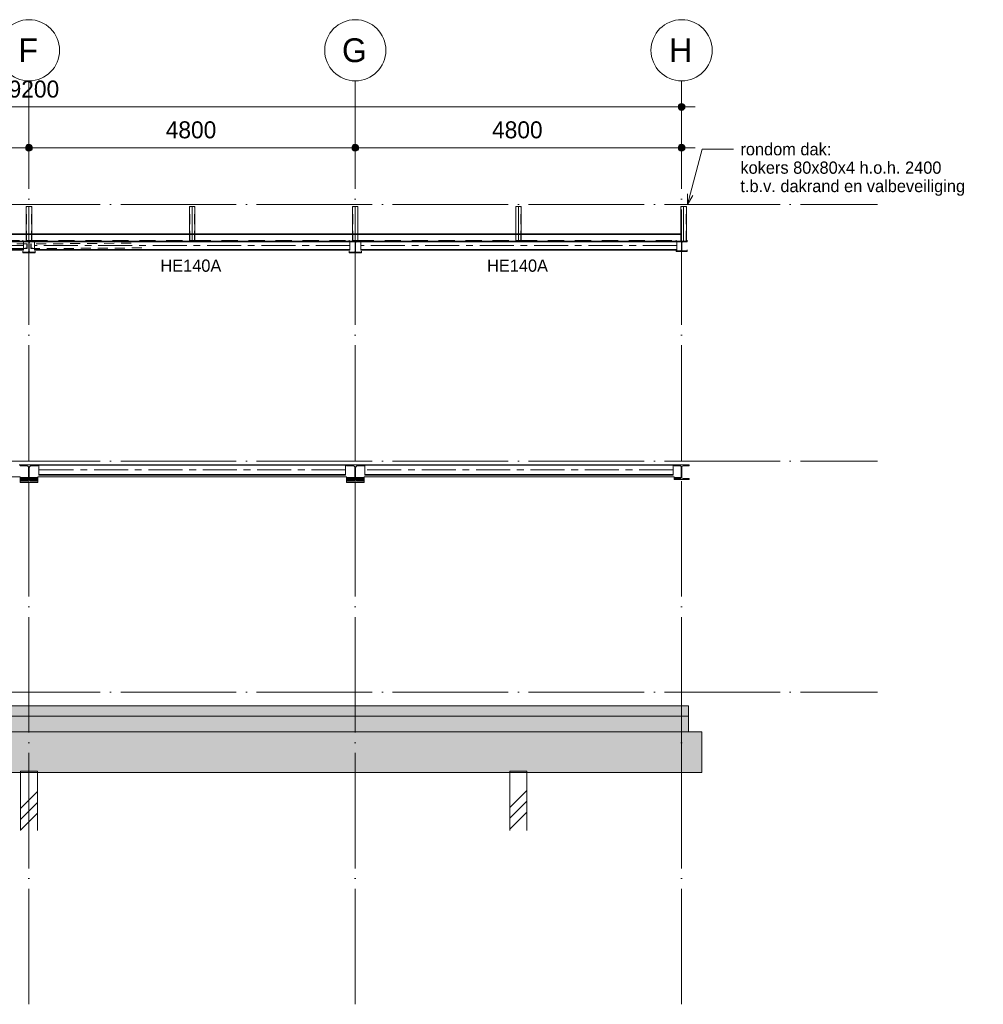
# Model space of a CAD drawing. Header units: millimetres. Extents: x -1359 to 538036, y -4592 to 9900.
# Tile 36 of 43: x 476031 to 490205, y -4592 to 9900. Entities that reach past the tile are written whole.
import ezdxf

# ---------------------------------------------------------------- set-up
doc = ezdxf.new("R2010")
doc.units = ezdxf.units.MM
for name, pattern in [('Overhead', [396.875, 238.125, -158.75]), ('WSP_hartlijn', [800, 500, -100, 100, -100]), ('WSP_hhidden', [250, 150, -100]), ('WSP_stramienlijn', [2000, 1700, -150, 0, -150])]:
    doc.linetypes.add(name, pattern=pattern)
for name, color, linetype, lineweight in [('00_algemeen - 0_18mm', 1, 'Continuous', 13), ('00_algemeen - hartlijn', 7, 'WSP_hartlijn', 13), ('00_algemeen - hhidden - 0_13mm', 7, 'WSP_hhidden', 13), ('00_algemeen - overhead', 7, 'Overhead', 13), ('00_maatvoering', 8, 'Continuous', 13), ('00_maatvoering-100', 8, 'Continuous', 13), ('00_text', 7, 'Continuous', 13), ('07_stramien', 4, 'Continuous', 13), ('07_stramien - levels', 7, 'Continuous', 13), ('16_funderingsconstructies', 2, 'Continuous', 18), ('17_paalfunderingen - prefab', 2, 'Continuous', 18), ('23_vloeren', 2, 'Continuous', 18), ('23_vloeren - hatch', 1, 'Continuous', 18), ('28_hoofddraagconstructies - kolommen en liggers', 1, 'Continuous', 13), ('28_hoofddraagconstructies - kolommen en liggers - staal', 1, 'Continuous', 13), ('28_hoofddraagconstructies - tags', 7, 'Continuous', 18)]:
    doc.layers.add(name, color=color, linetype=linetype, lineweight=lineweight)
doc.layers.add('16_funderingsconstructies - voeten en balken', color=2, linetype='Continuous')
doc.styles.add('Revittext', font='txt', dxfattribs={"height": 250})
doc.styles.add('Revittext_1', font='txt', dxfattribs={"height": 180})
doc.styles.add('Revittext_2', font='txt', dxfattribs={"height": 350})
doc.dimstyles.new('WSP_25_-_transparant', dxfattribs={"dimscale": 304.8, "dimtxt": 252.223969, "dimasz": 1.312336, "dimexe": 0.656168, "dimexo": 0.0625, "dimgap": 0.213255, "dimtad": 1, "dimdec": 0, "dimzin": 0, "dimdsep": 46, "dimtxsty": 'Revittext', "dimblk1": 'DOTSMALL', "dimblk2": 'DOTSMALL', "dimsah": 1, "dimcen": 0.09, "dimdle": 0.656168, "dimazin": 0, "dimtfac": 1, "dimtdec": 4, "dimtix": 1, "dimtmove": 0, "dimatfit": 3, "dimfxl": 0.656168, "dimfxlon": 1, "dimtvp": 1, "dimtolj": 1, "dimtzin": 0, "dimarcsym": 2})
pattern_1 = [(45, (9142.7, 0), (-449.013, 449.013), []), (45, (9301.45, 0), (0, 898.026), []), (45, (8983.95, 0), (0, 898.026), [])]

# ---------------------------------------------------------------- blocks, each defined once
blk = doc.blocks.new('28_WSP_SC_staal - RHS v18-0 - SHSC 80x80x4 - S275-1200027-as 4_')
at = {"layer": '00_algemeen - hartlijn'}
blk.add_line((38630, 6640), (38630, 7150), dxfattribs=at)
at = {"layer": '00_algemeen - hhidden - 0_13mm'}
for p, q in [((38594, 6640), (38594, 7150)), ((38666, 6640), (38666, 7150))]:
    blk.add_line(p, q, dxfattribs=at)
at = {"layer": '28_hoofddraagconstructies - kolommen en liggers - staal'}
for p, q in [((38590, 7150), (38590, 6640)), ((38590, 7150), (38598, 7150)), ((38598, 7150), (38662, 7150)), ((38662, 7150), (38670, 7150)), ((38670, 6640), (38670, 7150)), ((38598, 6640), (38594, 6640)), ((38662, 6640), (38598, 6640)), ((38670, 6640), (38662, 6640))]:
    blk.add_line(p, q, dxfattribs=at)
blk = doc.blocks.new('28_WSP_SC_staal - RHS v18-0 - SHSC 80x80x4 - S275-V115-as 4_')
at = {"layer": '00_algemeen - hartlijn'}
blk.add_line((24200, 6640), (24200, 7150), dxfattribs=at)
at = {"layer": '00_algemeen - hhidden - 0_13mm'}
for p, q in [((24164, 6640), (24164, 7150)), ((24236, 6640), (24236, 7150))]:
    blk.add_line(p, q, dxfattribs=at)
at = {"layer": '28_hoofddraagconstructies - kolommen en liggers - staal'}
for p, q in [((24160, 7150), (24160, 6640)), ((24160, 7150), (24168, 7150)), ((24168, 7150), (24232, 7150)), ((24232, 7150), (24240, 7150)), ((24240, 6640), (24240, 7150)), ((24168, 6640), (24164, 6640)), ((24232, 6640), (24168, 6640)), ((24236, 6640), (24232, 6640))]:
    blk.add_line(p, q, dxfattribs=at)
blk = doc.blocks.new('28_WSP_SF_staal - HE v21-0 - HE160A-1331324-as 4_')
at = {"layer": '00_algemeen - hartlijn'}
blk.add_line((38477.3, 3274), (33942.7, 3274), dxfattribs=at)
blk = doc.blocks.new('28_WSP_SF_staal - HE v21-0 - HE160A-1331325-as 4_')
at = {"layer": '00_algemeen - hartlijn'}
blk.add_line((33657.3, 3274), (29142.7, 3274), dxfattribs=at)
blk = doc.blocks.new('28_WSP_SF_staal - HE v21-0 - HE140A-1179055-as 4_')
at = {"layer": '00_algemeen - hartlijn'}
blk.add_line((38530, 6574), (33880, 6574), dxfattribs=at)
at = {"layer": '28_hoofddraagconstructies - kolommen en liggers', "linetype": 'WSP_hhidden'}
for p, q in [((33880, 6632), (33880, 6640)), ((33880, 6631), (33880, 6632)), ((33890, 6632), (33880, 6632)), ((38530, 6632), (38520, 6632)), ((38530, 6640), (38530, 6632)), ((38530, 6632), (38530, 6631))]:
    blk.add_line(p, q, dxfattribs=at)
at = {"layer": '28_hoofddraagconstructies - kolommen en liggers - staal'}
for p, q in [((36164, 6640), (33880, 6640)), ((33880, 6620), (33880, 6631)), ((33880, 6528), (33880, 6620)), ((33880, 6516), (33880, 6528)), ((38520, 6632), (33890, 6632)), ((38530, 6640), (36236, 6640)), ((38530, 6631), (38530, 6620)), ((38530, 6620), (38530, 6528)), ((38530, 6528), (38530, 6516)), ((33880, 6507), (33880, 6516)), ((38530, 6516), (33880, 6516)), ((38530, 6507), (33880, 6507)), ((38530, 6516), (38530, 6507))]:
    blk.add_line(p, q, dxfattribs=at)
blk = doc.blocks.new('28_WSP_SF_staal - HE v21-0 - HE140A-1179051-as 4_')
at = {"layer": '00_algemeen - hartlijn'}
blk.add_line((33720, 6574), (29080, 6574), dxfattribs=at)
at = {"layer": '28_hoofddraagconstructies - kolommen en liggers', "linetype": 'WSP_hhidden'}
for p, q in [((29080, 6632), (29080, 6640)), ((29080, 6631), (29080, 6632)), ((29090, 6632), (29080, 6632)), ((29080, 6530), (29080, 6537)), ((33720, 6632), (33710, 6632)), ((33720, 6640), (33720, 6632)), ((33720, 6632), (33720, 6631))]:
    blk.add_line(p, q, dxfattribs=at)
at = {"layer": '28_hoofddraagconstructies - kolommen en liggers - staal'}
for p, q in [((31364, 6640), (29080, 6640)), ((29080, 6620), (29080, 6631)), ((29080, 6537), (29080, 6620)), ((29080, 6528), (29080, 6530)), ((29080, 6516), (29080, 6528)), ((33710, 6632), (29090, 6632)), ((33720, 6640), (31436, 6640)), ((33720, 6631), (33720, 6620)), ((33720, 6620), (33720, 6528)), ((33720, 6528), (33720, 6516)), ((29080, 6507), (29080, 6516)), ((33720, 6516), (29080, 6516)), ((33720, 6507), (29080, 6507)), ((33720, 6516), (33720, 6507))]:
    blk.add_line(p, q, dxfattribs=at)
blk = doc.blocks.new('28_WSP_SF_staal - HE v21-0 - HE140A-V111-as 4_')
at = {"layer": '00_algemeen - hartlijn'}
blk.add_line((28920, 6574), (24280, 6574), dxfattribs=at)
at = {"layer": '28_hoofddraagconstructies - kolommen en liggers', "linetype": 'WSP_hhidden'}
for p, q in [((24280, 6632), (24280, 6640)), ((24280, 6631), (24280, 6632)), ((24290, 6632), (24280, 6632)), ((28920, 6632), (28910, 6632)), ((28920, 6640), (28920, 6632)), ((28920, 6632), (28920, 6631)), ((28920, 6537), (28920, 6530))]:
    blk.add_line(p, q, dxfattribs=at)
at = {"layer": '28_hoofddraagconstructies - kolommen en liggers - staal'}
for p, q in [((26564, 6640), (24280, 6640)), ((24280, 6620), (24280, 6631)), ((24280, 6528), (24280, 6620)), ((24280, 6516), (24280, 6528)), ((28910, 6632), (24290, 6632)), ((28920, 6640), (26636, 6640)), ((28920, 6631), (28920, 6620)), ((28920, 6620), (28920, 6537)), ((28920, 6530), (28920, 6528)), ((28920, 6528), (28920, 6516)), ((24280, 6507), (24280, 6516)), ((28920, 6516), (24280, 6516)), ((28920, 6507), (24280, 6507)), ((28920, 6516), (28920, 6507))]:
    blk.add_line(p, q, dxfattribs=at)
blk = doc.blocks.new('17_WSP_FD_prefab - fundatiepaal v18-0 - 250x250-1088808-as 4_')
at = {"layer": '16_funderingsconstructies', "lineweight": 13}
h = blk.add_hatch(dxfattribs=at)
h.set_pattern_fill('FP_1', color=50, style=0, pattern_type=2)
h.set_pattern_definition(pattern_1)
h.paths.add_polyline_path([(36325, -2034), (36325, -1180), (36075, -1180), (36075, -2034)])
at = {"layer": '16_funderingsconstructies', "color": 135, "lineweight": 13}
for p, q in [((36075, -1180), (36075, -1160)), ((36325, -1160), (36075, -1160)), ((36325, -1160), (36325, -1180))]:
    blk.add_line(p, q, dxfattribs=at)
at = {"layer": '17_paalfunderingen - prefab', "color": 55}
for p, q in [((36075, -2034), (36075, -1180)), ((36325, -1180), (36325, -2034))]:
    blk.add_line(p, q, dxfattribs=at)
blk = doc.blocks.new('17_WSP_FD_prefab - fundatiepaal v18-0 - 250x250-V113-as 4_')
at = {"layer": '16_funderingsconstructies', "lineweight": 13}
h = blk.add_hatch(dxfattribs=at)
h.set_pattern_fill('FP_1', color=50, style=0, pattern_type=2)
h.set_pattern_definition(pattern_1)
h.paths.add_polyline_path([(29125, -2034), (29125, -1180), (28875, -1180), (28875, -2034)])
at = {"layer": '16_funderingsconstructies', "color": 135, "lineweight": 13}
for p, q in [((28875, -1180), (28875, -1160)), ((29125, -1160), (28875, -1160)), ((29125, -1160), (29125, -1180))]:
    blk.add_line(p, q, dxfattribs=at)
at = {"layer": '17_paalfunderingen - prefab', "color": 55}
for p, q in [((28875, -2034), (28875, -1180)), ((29125, -1180), (29125, -2034))]:
    blk.add_line(p, q, dxfattribs=at)
blk = doc.blocks.new('28_WSP_SF_staal - HE v21-0 - HE160A-1335089-as 4_')
at = {"layer": '28_hoofddraagconstructies - kolommen en liggers', "linetype": 'WSP_hhidden'}
blk.add_line((38600, 6653), (38600, 6640), dxfattribs=at)
blk = doc.blocks.new('28_WSP_SF_staal - HE v21-0 - HE180A-1315593-as 4_')
at = {"layer": '28_hoofddraagconstructies - kolommen en liggers', "linetype": 'WSP_hhidden'}
blk.add_line((33800, 6640), (33800, 6640), dxfattribs=at)
blk = doc.blocks.new('28_WSP_SF_staal - HFL v21-0 - Lequ 70x70x7-1304219-as 4_')
at = {"layer": '28_hoofddraagconstructies - kolommen en liggers', "linetype": 'WSP_hhidden'}
for p, q in [((30504, 6610), (29029, 6600)), ((30662, 6541), (29142, 6531))]:
    blk.add_line(p, q, dxfattribs=at)
at = {"layer": '28_hoofddraagconstructies - kolommen en liggers - staal'}
for p, q in [((29029, 6600), (29027, 6600)), ((29027, 6600), (29028, 6530)), ((29028, 6530), (29059, 6530)), ((29031, 6546), (29031, 6596)), ((29057, 6537), (29035, 6537)), ((29059, 6530), (29059, 6533)), ((29142, 6531), (29059, 6530))]:
    blk.add_line(p, q, dxfattribs=at)
for centre, major_axis, start_param, end_param in [((29029, 6596), (-0.03, 4.5), 5.494899, 6.280226), ((29029, 6596), (-0.03, 4.5), 4.709429, 5.494828), ((29035, 6546), (-0.06, 9), 1.567837, 3.138633), ((29057, 6533), (-0.03, 4.5), 5.494828, 6.280226), ((29057, 6533), (-0.03, 4.5), 4.709429, 5.494827)]:
    blk.add_ellipse(centre, major_axis=major_axis, ratio=0.443836, start_param=start_param, end_param=end_param, dxfattribs=at)
blk = doc.blocks.new('28_WSP_SF_staal - HFL v21-0 - Lequ 70x70x7-1304255-as 4_')
at = {"layer": '28_hoofddraagconstructies - kolommen en liggers', "linetype": 'WSP_hhidden'}
for p, q in [((28858, 6531), (27338, 6541)), ((28971, 6600), (27496, 6610))]:
    blk.add_line(p, q, dxfattribs=at)
at = {"layer": '28_hoofddraagconstructies - kolommen en liggers - staal'}
for p, q in [((28941, 6530), (28858, 6531)), ((28941, 6533), (28941, 6530)), ((28941, 6530), (28972, 6530)), ((28965, 6537), (28943, 6537)), ((28969, 6596), (28969, 6546)), ((28973, 6600), (28971, 6600)), ((28972, 6530), (28973, 6600))]:
    blk.add_line(p, q, dxfattribs=at)
for centre, major_axis, start_param, end_param in [((28943, 6533), (0.03, 4.5), 0.788358, 1.573756), ((28943, 6533), (0.03, 4.5), 0.00296, 0.788287), ((28965, 6546), (0.06, 9), 3.144552, 4.715348), ((28971, 6596), (0.03, 4.5), 0.788358, 1.573756), ((28971, 6596), (0.03, 4.5), 0.00296, 0.788287)]:
    blk.add_ellipse(centre, major_axis=major_axis, ratio=0.443836, start_param=start_param, end_param=end_param, dxfattribs=at)
blk = doc.blocks.new('Floors 3 - Floors 3-1340461-as 4_')
at = {"layer": '23_vloeren - hatch', "linetype": 'WSP_hhidden', "lineweight": 13}
for points in [[(28971, 3107), (28983, 3111), (28992, 3119), (28995, 3131), (28995, 3170), (28870, 3170), (28870, 3107)], [(29130, 3107), (29130, 3170), (29005, 3170), (29005, 3131), (29008, 3119), (29017, 3111), (29029, 3107), (29058, 3107)], [(33771, 3107), (33783, 3111), (33792, 3119), (33795, 3131), (33795, 3170), (33670, 3170), (33670, 3107)], [(33930, 3107), (33930, 3170), (33805, 3170), (33805, 3131), (33808, 3119), (33817, 3111), (33829, 3107)], [(38577, 3146), (38590, 3151), (38595, 3164), (38595, 3170), (38490, 3170), (38490, 3146), (38553, 3146)]]:
    blk.add_hatch(color=256, dxfattribs=at).paths.add_polyline_path(points)
at = {"layer": '23_vloeren'}
for p, q in [((28870, 3170), (28870, 3107)), ((29130, 3107), (29130, 3170)), ((33670, 3170), (33670, 3107)), ((33930, 3107), (33930, 3170)), ((38490, 3170), (38490, 3146))]:
    blk.add_line(p, q, dxfattribs=at)
at = {"layer": '23_vloeren', "linetype": 'WSP_hhidden', "lineweight": 13}
for centre, radius, start, end in [((28971, 3131), 24, 270.91, 299.09), ((28971, 3131), 24, 300.91, 329.09), ((28971, 3131), 24, 330.91, 359.09), ((29029, 3131), 24, 180.91, 209.09), ((29029, 3131), 24, 210.91, 239.09), ((29029, 3131), 24, 240.91, 269.09), ((33771, 3131), 24, 270.91, 299.09), ((33771, 3131), 24, 300.91, 329.09), ((33771, 3131), 24, 330.91, 359.09), ((33829, 3131), 24, 180.91, 209.09), ((33829, 3131), 24, 210.91, 239.09), ((33829, 3131), 24, 240.91, 269.09), ((38577, 3164), 18, 270.6119, 359.3881)]:
    blk.add_arc(centre, radius, start, end, dxfattribs=at)
blk = doc.blocks.new('Grid - Stramienbol 9_0mm-3500-as 4_')
at = {"layer": '07_stramien'}
blk.add_circle((19400, 9450), 450, dxfattribs=at)
blk = doc.blocks.new('DIMBLOCK94-as 4_')
at = {"layer": '00_maatvoering-100'}
h = blk.add_hatch(color=256, dxfattribs=at)
edge = h.paths.add_edge_path()
edge.add_arc((466567, 8616), 50, 0, 360)
h = blk.add_hatch(color=256, dxfattribs=at)
edge = h.paths.add_edge_path()
edge.add_arc((485767, 8616), 50, 0, 360)
for p, q in [((466567, 8816), (466567, 8416)), ((466567, 8616), (466567, 8816)), ((485767, 8816), (485767, 8416)), ((485767, 8616), (485767, 8816)), ((466367, 8616), (485967, 8616))]:
    blk.add_line(p, q, dxfattribs=at)
for centre in [(466567, 8616), (485767, 8616)]:
    blk.add_circle(centre, 50, dxfattribs=at)
at = {"layer": '00_maatvoering-100', "color": 0, "insert": (475682, 9004), "char_height": 250, "width": 1164.11, "attachment_point": 1, "line_spacing_factor": 0.931288, "style": 'Revittext'}
blk.add_mtext('19200', dxfattribs=at)
blk = doc.blocks.new('_DotSmall')
at = {"color": 0, "linetype": 'ByBlock', "const_width": 0.5}
blk.add_lwpolyline([(-0.0625, 0, 1), (0.0625, 0, 1)], format="xyb", close=True, dxfattribs=at)
blk = doc.blocks.new('DIMBLOCK96-as 4_')
at = {"layer": '00_maatvoering-100'}
h = blk.add_hatch(color=256, dxfattribs=at)
edge = h.paths.add_edge_path()
edge.add_arc((471367, 8016), 50, 0, 360)
h = blk.add_hatch(color=256, dxfattribs=at)
edge = h.paths.add_edge_path()
edge.add_arc((476167, 8016), 50, 0, 360)
for p, q in [((471367, 8216), (471367, 7816)), ((471367, 8016), (471367, 8216)), ((476167, 8216), (476167, 7816)), ((476167, 8016), (476167, 8216)), ((471367, 8016), (476167, 8016))]:
    blk.add_line(p, q, dxfattribs=at)
for centre in [(471367, 8016), (476167, 8016)]:
    blk.add_circle(centre, 50, dxfattribs=at)
at = {"layer": '00_maatvoering-100', "color": 0, "insert": (473379, 8404), "char_height": 250, "width": 931.29, "attachment_point": 1, "line_spacing_factor": 0.931288, "style": 'Revittext'}
blk.add_mtext('4800', dxfattribs=at)
blk = doc.blocks.new('DIMBLOCK97-as 4_')
at = {"layer": '00_maatvoering-100'}
h = blk.add_hatch(color=256, dxfattribs=at)
edge = h.paths.add_edge_path()
edge.add_arc((476167, 8016), 50, 0, 360)
h = blk.add_hatch(color=256, dxfattribs=at)
edge = h.paths.add_edge_path()
edge.add_arc((480967, 8016), 50, 0, 360)
for p, q in [((476167, 8216), (476167, 7816)), ((476167, 8016), (476167, 8216)), ((480967, 8216), (480967, 7816)), ((480967, 8016), (480967, 8216)), ((476167, 8016), (480967, 8016))]:
    blk.add_line(p, q, dxfattribs=at)
for centre in [(476167, 8016), (480967, 8016)]:
    blk.add_circle(centre, 50, dxfattribs=at)
at = {"layer": '00_maatvoering-100', "color": 0, "insert": (478179, 8404), "char_height": 250, "width": 931.29, "attachment_point": 1, "line_spacing_factor": 0.931288, "style": 'Revittext'}
blk.add_mtext('4800', dxfattribs=at)
blk = doc.blocks.new('DIMBLOCK98-as 4_')
at = {"layer": '00_maatvoering-100'}
h = blk.add_hatch(color=256, dxfattribs=at)
edge = h.paths.add_edge_path()
edge.add_arc((480967, 8016), 50, 0, 360)
h = blk.add_hatch(color=256, dxfattribs=at)
edge = h.paths.add_edge_path()
edge.add_arc((485767, 8016), 50, 0, 360)
for p, q in [((480967, 8216), (480967, 7816)), ((480967, 8016), (480967, 8216)), ((485767, 8216), (485767, 7816)), ((485767, 8016), (485767, 8216)), ((480967, 8016), (485967, 8016))]:
    blk.add_line(p, q, dxfattribs=at)
for centre in [(480967, 8016), (485767, 8016)]:
    blk.add_circle(centre, 50, dxfattribs=at)
at = {"layer": '00_maatvoering-100', "color": 0, "insert": (482979, 8404), "char_height": 250, "width": 931.29, "attachment_point": 1, "line_spacing_factor": 0.931288, "style": 'Revittext'}
blk.add_mtext('4800', dxfattribs=at)

msp = doc.modelspace()

# ---------------------------------------------------------------- hatches: boundary and pattern name
at = {"layer": '16_funderingsconstructies - voeten en balken'}
for points in [[(485767.1, -580), (485767.1, -350), (466667.1, -351), (466667.1, -580), (481791.1, -580)], [(485767.1, -580), (485867.1, -580), (485867.1, -350), (485767.1, -350)], [(485767.1, -1180), (485767.1, -580), (466874.1, -580), (466880.5, -582.6), (466883.1, -589), (466883.1, -746), (466888.4, -758.7), (466901.1, -764), (467058.1, -764), (467064.5, -766.6), (467067.1, -773), (467067.1, -780), (466867.1, -780), (466867.1, -1180), (481791.1, -1180)], [(485767.1, -1180), (486067.1, -1180), (486067.1, -580), (485767.1, -580)]]:
    msp.add_hatch(color=90, dxfattribs=at).paths.add_polyline_path(points)
at = {"layer": '23_vloeren'}
msp.add_hatch(color=90, dxfattribs=at).paths.add_polyline_path([(485767.1, -350), (485867.1, -350), (485867.1, -200), (466667.1, -200), (466667.1, -350), (481791.1, -350)])

# ---------------------------------------------------------------- linework, layer by layer
at = {"layer": '00_algemeen - 0_18mm'}
for p, q in [((473803.1, 6737.2), (476131.1, 6737.2)), ((476203.1, 6737.2), (478531.1, 6737.2)), ((478603.1, 6737.2), (480931.1, 6737.2)), ((481003.1, 6737.2), (483331.1, 6737.2)), ((483403.1, 6737.2), (485761.1, 6737.2))]:
    msp.add_line(p, q, dxfattribs=at)
at = {"layer": '00_algemeen - overhead'}
for p, q in [((473803.1, 6650.8), (476131.1, 6650.8)), ((476203.1, 6650.8), (478531.1, 6650.8)), ((478603.1, 6650.8), (480931.1, 6650.8)), ((481003.1, 6650.8), (483331.1, 6650.8)), ((483403.1, 6650.8), (485761.1, 6650.8))]:
    msp.add_line(p, q, dxfattribs=at)
at = {"layer": '00_text', "color": 250, "lineweight": 18}
for p, q in [((485854, 7179.2), (486069.5, 7993.9)), ((486069.5, 7993.9), (486532.4, 7993.9)), ((485854, 7179.2), (485853.5, 7334.5)), ((485854, 7179.2), (485931.2, 7313.9))]:
    msp.add_line(p, q, dxfattribs=at)
at = {"layer": '07_stramien', "linetype": 'WSP_stramienlijn'}
for p, q in [((476167.1, -4592.4), (476167.1, 9000)), ((480967.1, -4592.4), (480967.1, 9000)), ((485767.1, -4592.4), (485767.1, 9000))]:
    msp.add_line(p, q, dxfattribs=at)
at = {"layer": '07_stramien - levels', "linetype": 'WSP_stramienlijn'}
for p, q in [((463515.6, 7180), (488649.5, 7180)), ((463515.6, 3400), (488649.5, 3400)), ((463515.6, 0), (488649.5, 0))]:
    msp.add_line(p, q, dxfattribs=at)
at = {"layer": '16_funderingsconstructies - voeten en balken', "color": 55, "lineweight": 18}
for p, q in [((466667.1, -350), (485767.1, -350)), ((485767.1, -350), (485867.1, -350)), ((485867.1, -580), (485867.1, -350)), ((485767.1, -580), (466874.1, -580)), ((485767.1, -580), (486067.1, -580)), ((486067.1, -580), (486067.1, -1180)), ((485767.1, -1180), (466867.1, -1180)), ((486067.1, -1180), (485767.1, -1180))]:
    msp.add_line(p, q, dxfattribs=at)
at = {"layer": '23_vloeren'}
for p, q in [((476131.1, 6748), (473803.1, 6748)), ((478531.1, 6748), (476203.1, 6748)), ((480931.1, 6748), (478603.1, 6748)), ((483331.1, 6748), (481003.1, 6748)), ((485761.1, 6748), (483403.1, 6748)), ((473803.1, 6640), (476131.1, 6640)), ((476203.1, 6640), (478531.1, 6640)), ((478603.1, 6640), (480931.1, 6640)), ((481003.1, 6640), (483331.1, 6640)), ((483403.1, 6640), (485761.1, 6640)), ((476024.4, 3350), (476037.1, 3350)), ((476297.1, 3350), (476309.8, 3350)), ((480824.4, 3350), (480837.1, 3350)), ((481097.1, 3350), (481109.8, 3350)), ((485644.4, 3350), (485657.1, 3350)), ((476037.1, 3170), (471497.1, 3170)), ((480837.1, 3170), (476297.1, 3170)), ((485657.1, 3170), (481097.1, 3170))]:
    msp.add_line(p, q, dxfattribs=at)
at = {"layer": '23_vloeren', "linetype": 'WSP_hhidden', "lineweight": 13}
for p, q in [((476203.1, 6748), (476131.2, 6748)), ((476131.2, 6737.2), (476203.1, 6737.2)), ((478603.1, 6748), (478531.2, 6748)), ((478531.2, 6737.2), (478603.1, 6737.2)), ((481003.1, 6748), (480931.2, 6748)), ((480931.2, 6737.2), (481003.1, 6737.2)), ((483403.1, 6748), (483331.2, 6748)), ((483331.2, 6737.2), (483403.1, 6737.2)), ((485767.1, 6748), (485761.1, 6748)), ((485761.1, 6737.2), (485767.1, 6737.2)), ((485767.1, 6653.2), (485767.1, 6761)), ((476131.2, 6650.8), (476203.1, 6650.8)), ((478531.2, 6650.8), (478603.1, 6650.8)), ((480931.2, 6650.8), (481003.1, 6650.8)), ((483331.2, 6650.8), (483403.1, 6650.8)), ((485761.1, 6650.8), (485767.1, 6650.8))]:
    msp.add_line(p, q, dxfattribs=at)
at = {"layer": '23_vloeren', "color": 55}
for p, q in [((466667.1, -200), (485867.1, -200)), ((485867.1, -350), (485867.1, -200)), ((485867.1, -350), (466567.1, -350))]:
    msp.add_line(p, q, dxfattribs=at)
at = {"layer": '23_vloeren', "linetype": 'WSP_hhidden', "lineweight": 13}
for centre, radius, start, end in [((485744.4, 3316), 18, 0.61187, 89.38813), ((476138.1, 3308.5), 24, 60.90995, 89.09005), ((476138.1, 3308.5), 24, 30.90995, 59.09005), ((476138.1, 3308.5), 24, 0.90995, 29.09005), ((476196.1, 3308.5), 24, 150.90995, 179.09005), ((476196.1, 3308.5), 24, 120.90995, 149.09005), ((476196.1, 3308.5), 24, 90.90995, 119.09005), ((480938.1, 3308.5), 24, 60.90995, 89.09005), ((480938.1, 3308.5), 24, 30.90995, 59.09005), ((480938.1, 3308.5), 24, 0.90995, 29.09005), ((480996.1, 3308.5), 24, 150.90995, 179.09005), ((480996.1, 3308.5), 24, 120.90995, 149.09005), ((480996.1, 3308.5), 24, 90.90995, 119.09005)]:
    msp.add_arc(centre, radius, start, end, dxfattribs=at)
at = {"layer": '28_hoofddraagconstructies - kolommen en liggers', "linetype": 'WSP_hhidden'}
for p, q in [((476077.1, 6639.7), (476077.1, 6653.2)), ((476257.1, 6653.2), (476257.1, 6639.7)), ((480877.1, 6639.7), (480877.1, 6653.2)), ((481057.1, 6653.2), (481057.1, 6639.7)), ((485687.1, 6639.7), (485687.1, 6653.2)), ((485687.1, 6510.2), (485687.1, 6507))]:
    msp.add_line(p, q, dxfattribs=at)
at = {"layer": '28_hoofddraagconstructies - kolommen en liggers', "color": 135}
msp.add_line((485767.1, -350), (485767.1, -1180), dxfattribs=at)
at = {"layer": '28_hoofddraagconstructies - kolommen en liggers', "linetype": 'WSP_hhidden'}
for centre, start_param, end_param in [((476149.1, 6493.2), 5.7595865, 6.2831853), ((476185.1, 6493.2), 3.7840113, 4.0601202), ((480949.1, 6493.2), 5.7595865, 6.2831853), ((485749.1, 6511.7), 5.7595865, 6.2831853)]:
    msp.add_ellipse(centre, major_axis=(15, 0), ratio=0.9998647, start_param=start_param, end_param=end_param, dxfattribs=at)
at = {"layer": '28_hoofddraagconstructies - kolommen en liggers - staal'}
for p, q in [((476077.1, 6639.7), (476077.1, 6630.2)), ((476257.1, 6639.7), (476077.1, 6639.7)), ((476077.1, 6630.2), (476149.1, 6630.2)), ((476164.1, 6615.2), (476164.1, 6493.2)), ((476170.1, 6493.2), (476170.1, 6615.2)), ((476185.1, 6630.2), (476257.1, 6630.2)), ((476257.1, 6630.2), (476257.1, 6639.7)), ((480877.1, 6639.7), (480877.1, 6630.2)), ((481057.1, 6639.7), (480877.1, 6639.7)), ((480877.1, 6630.2), (480949.1, 6630.2)), ((480964.1, 6615.2), (480964.1, 6493.2)), ((480970.1, 6493.2), (480970.1, 6615.2)), ((480985.1, 6630.2), (481057.1, 6630.2)), ((481057.1, 6630.2), (481057.1, 6639.7)), ((485687.1, 6639.7), (485687.1, 6630.7)), ((485847.1, 6639.7), (485687.1, 6639.7)), ((485687.1, 6630.7), (485749.1, 6630.7)), ((485764.1, 6615.7), (485764.1, 6511.7)), ((485770.1, 6511.7), (485770.1, 6615.7)), ((485785.1, 6630.7), (485847.1, 6630.7)), ((485847.1, 6653.2), (485847.1, 6639.7)), ((485847.1, 6630.7), (485847.1, 6639.7)), ((476077.1, 6491.7), (476077.1, 6478.2)), ((476149.1, 6478.2), (476077.1, 6478.2)), ((476077.1, 6478.2), (476077.1, 6468.7)), ((476077.1, 6468.7), (476257.1, 6468.7)), ((476257.1, 6478.2), (476185.1, 6478.2)), ((476257.1, 6491.7), (476257.1, 6478.2)), ((476257.1, 6468.7), (476257.1, 6478.2)), ((480877.1, 6491.7), (480877.1, 6478.2)), ((480949.1, 6478.2), (480877.1, 6478.2)), ((480877.1, 6478.2), (480877.1, 6468.7)), ((480877.1, 6468.7), (481057.1, 6468.7)), ((481057.1, 6478.2), (480985.1, 6478.2)), ((481057.1, 6491.7), (481057.1, 6478.2)), ((481057.1, 6468.7), (481057.1, 6478.2)), ((485687.1, 6507), (485687.1, 6496.7)), ((485749.1, 6496.7), (485687.1, 6496.7)), ((485687.1, 6496.7), (485687.1, 6487.7)), ((485687.1, 6487.7), (485847.1, 6487.7)), ((485847.1, 6496.7), (485785.1, 6496.7)), ((485847.1, 6510.2), (485847.1, 6496.7)), ((485847.1, 6487.7), (485847.1, 6496.7)), ((476037.1, 3350), (476037.1, 3332.5)), ((476297.1, 3350), (476037.1, 3350)), ((476297.1, 3332.5), (476297.1, 3350)), ((476309.8, 3341), (476309.8, 3350)), ((480824.4, 3350), (476309.8, 3350)), ((476309.8, 3326), (476309.8, 3341)), ((476309.8, 3341), (480824.4, 3341)), ((480824.4, 3350), (480824.4, 3341)), ((480824.4, 3341), (480824.4, 3326)), ((480837.1, 3350), (480837.1, 3332.5)), ((481097.1, 3350), (480837.1, 3350)), ((481097.1, 3332.5), (481097.1, 3350)), ((481109.8, 3341), (481109.8, 3350)), ((485644.4, 3350), (481109.8, 3350)), ((481109.8, 3326), (481109.8, 3341)), ((481109.8, 3341), (485644.4, 3341)), ((485644.4, 3350), (485644.4, 3341)), ((485644.4, 3341), (485644.4, 3326)), ((485657.1, 3350), (485657.1, 3334)), ((485877.1, 3350), (485657.1, 3350)), ((485657.1, 3334), (485744.4, 3334)), ((485789.9, 3334), (485877.1, 3334)), ((485877.1, 3334), (485877.1, 3350)), ((476037.1, 3332.5), (476138.1, 3332.5)), ((476162.1, 3308.5), (476162.1, 3131.5)), ((476172.1, 3131.5), (476172.1, 3308.5)), ((476196.1, 3332.5), (476297.1, 3332.5)), ((476309.8, 3222), (476309.8, 3326)), ((476309.8, 3207), (476309.8, 3222)), ((476309.8, 3198), (476309.8, 3207)), ((476309.8, 3207), (480824.4, 3207)), ((476309.8, 3198), (480824.4, 3198)), ((480824.4, 3326), (480824.4, 3222)), ((480824.4, 3222), (480824.4, 3207)), ((480824.4, 3207), (480824.4, 3198)), ((480837.1, 3332.5), (480938.1, 3332.5)), ((480962.1, 3308.5), (480962.1, 3131.5)), ((480972.1, 3131.5), (480972.1, 3308.5)), ((480996.1, 3332.5), (481097.1, 3332.5)), ((481109.8, 3222), (481109.8, 3326)), ((481109.8, 3207), (481109.8, 3222)), ((481109.8, 3198), (481109.8, 3207)), ((481109.8, 3207), (485644.4, 3207)), ((481109.8, 3198), (485644.4, 3198)), ((485644.4, 3326), (485644.4, 3222)), ((485644.4, 3222), (485644.4, 3207)), ((485644.4, 3207), (485644.4, 3198)), ((485762.4, 3316), (485762.4, 3164)), ((485771.9, 3164), (485771.9, 3316)), ((476138.1, 3107.5), (476037.1, 3107.5)), ((476037.1, 3107.5), (476037.1, 3090)), ((476037.1, 3090), (476297.1, 3090)), ((476297.1, 3107.5), (476196.1, 3107.5)), ((476297.1, 3090), (476297.1, 3107.5)), ((480938.1, 3107.5), (480837.1, 3107.5)), ((480837.1, 3107.5), (480837.1, 3090)), ((480837.1, 3090), (481097.1, 3090)), ((481097.1, 3107.5), (480996.1, 3107.5)), ((481097.1, 3090), (481097.1, 3107.5)), ((485744.4, 3146), (485657.1, 3146)), ((485657.1, 3146), (485657.1, 3130)), ((485657.1, 3130), (485877.1, 3130)), ((485877.1, 3146), (485789.9, 3146)), ((485877.1, 3130), (485877.1, 3146))]:
    msp.add_line(p, q, dxfattribs=at)
for centre, radius, start, end in [((485744.4, 3316), 18, 0, 90), ((485789.9, 3316), 18, 90, 180), ((476138.1, 3308.5), 24, 0, 90), ((476196.1, 3308.5), 24, 90, 180), ((480938.1, 3308.5), 24, 0, 90), ((480996.1, 3308.5), 24, 90, 180), ((476138.1, 3131.5), 24, 270, 0), ((476196.1, 3131.5), 24, 180, 270), ((480938.1, 3131.5), 24, 270, 0), ((480996.1, 3131.5), 24, 180, 270), ((485744.4, 3164), 18, 270, 0), ((485789.9, 3164), 18, 180, 270)]:
    msp.add_arc(centre, radius, start, end, dxfattribs=at)
for centre, start_param, end_param in [((476149.1, 6615.2), 0, 1.5707963), ((476185.1, 6615.2), 1.5707963, 3.1415927), ((480949.1, 6615.2), 0, 1.5707963), ((480985.1, 6615.2), 1.5707963, 3.1415927), ((485749.1, 6615.7), 0, 1.5707963), ((485785.1, 6615.7), 1.5707963, 3.1415927), ((476149.1, 6493.2), 4.712389, 5.7595865), ((476185.1, 6493.2), 3.1415927, 3.7806945), ((476185.1, 6493.2), 4.0634369, 4.712389), ((480949.1, 6493.2), 4.712389, 5.7595865), ((480985.1, 6493.2), 3.1415927, 4.712389), ((485749.1, 6511.7), 4.712389, 5.7595865), ((485785.1, 6511.7), 3.1415927, 4.712389)]:
    msp.add_ellipse(centre, major_axis=(15, 0), ratio=0.9998647, start_param=start_param, end_param=end_param, dxfattribs=at)

# ---------------------------------------------------------------- block references
at = {"layer": '00_algemeen - hartlijn'}
for name in ['28_WSP_SF_staal - HE v21-0 - HE160A-1331325-as 4_', '28_WSP_SF_staal - HE v21-0 - HE160A-1331324-as 4_']:
    msp.add_blockref(name, (447167.1, 0), dxfattribs=at)
at = {"layer": '07_stramien'}
for p in [(456767.1, 0), (461567.1, 0), (466367.1, 0)]:
    msp.add_blockref('Grid - Stramienbol 9_0mm-3500-as 4_', p, dxfattribs=at)
at = {"layer": '16_funderingsconstructies', "color": 135, "lineweight": 13}
for name in ['17_WSP_FD_prefab - fundatiepaal v18-0 - 250x250-V113-as 4_', '17_WSP_FD_prefab - fundatiepaal v18-0 - 250x250-1088808-as 4_']:
    msp.add_blockref(name, (447167.1, 0), dxfattribs=at)
at = {"layer": '23_vloeren', "linetype": 'WSP_hhidden', "lineweight": 13}
msp.add_blockref('Floors 3 - Floors 3-1340461-as 4_', (447167.1, 0), dxfattribs=at)
at = {"layer": '28_hoofddraagconstructies - kolommen en liggers'}
for name, p in [('28_WSP_SC_staal - RHS v18-0 - SHSC 80x80x4 - S275-V115-as 4_', (451967.1, 0)), ('28_WSP_SC_staal - RHS v18-0 - SHSC 80x80x4 - S275-V115-as 4_', (454367.1, 0)), ('28_WSP_SC_staal - RHS v18-0 - SHSC 80x80x4 - S275-V115-as 4_', (456767.1, 0)), ('28_WSP_SC_staal - RHS v18-0 - SHSC 80x80x4 - S275-V115-as 4_', (459167.1, 0)), ('28_WSP_SC_staal - RHS v18-0 - SHSC 80x80x4 - S275-1200027-as 4_', (447167.1, 0))]:
    msp.add_blockref(name, p, dxfattribs=at)
at = {"layer": '28_hoofddraagconstructies - kolommen en liggers', "linetype": 'WSP_hhidden'}
for name, p in [('28_WSP_SF_staal - HE v21-0 - HE140A-V111-as 4_', (447167.1, 0)), ('28_WSP_SF_staal - HFL v21-0 - Lequ 70x70x7-1304255-as 4_', (447167.1, 0)), ('28_WSP_SF_staal - HE v21-0 - HE180A-1315593-as 4_', (442367.1, 0)), ('28_WSP_SF_staal - HFL v21-0 - Lequ 70x70x7-1304219-as 4_', (447167.1, 0)), ('28_WSP_SF_staal - HE v21-0 - HE140A-1179051-as 4_', (447167.1, 0)), ('28_WSP_SF_staal - HE v21-0 - HE180A-1315593-as 4_', (447167.1, 0)), ('28_WSP_SF_staal - HE v21-0 - HE140A-1179055-as 4_', (447167.1, 0)), ('28_WSP_SF_staal - HE v21-0 - HE160A-1335089-as 4_', (447167.1, 0))]:
    msp.add_blockref(name, p, dxfattribs=at)

# ---------------------------------------------------------------- texts
at = {"layer": '00_text', "lineweight": 18, "char_height": 180, "attachment_point": 1, "style": 'Revittext_1'}
for s, insert, width in [('rondom dak:', (486632.4, 8083.9), 1659.493), ('kokers 80x80x4 h.o.h. 2400 ', (486632.4, 7812.7), 3727.847), ('t.b.v. dakrand en valbeveiliging ', (486632.4, 7541.5), 4056.539)]:
    msp.add_mtext(s, dxfattribs=dict(at, insert=insert, width=width))
at = {"layer": '07_stramien', "char_height": 350, "attachment_point": 1, "style": 'Revittext_2'}
for s, insert, width in [('F', (476011.5, 9625.6), 368.776), ('G', (480772, 9625.6), 464.979), ('H', (485585, 9625.6), 432.911)]:
    msp.add_mtext(s, dxfattribs=dict(at, insert=insert, width=width))
at = {"layer": '28_hoofddraagconstructies - tags', "lineweight": 13, "char_height": 180, "width": 1122.362, "attachment_point": 1, "style": 'Revittext_1'}
for insert in [(478100.4, 6369.9), (482905.4, 6369.9)]:
    msp.add_mtext('HE140A', dxfattribs=dict(at, insert=insert))

# ---------------------------------------------------------------- dimensions: what is measured, and where the dimension line sits
at = {"layer": '00_maatvoering'}
for base, p1, p2, override, picture, middle in [((485767.1, 8615.7), (466567.1, 8815.7), (485767.1, 8815.7), {"dimpost": '<>', "dimfxl": 19200}, 'DIMBLOCK94-as 4_', (476167.1, 8808.3)), ((476167.1, 8015.7), (471367.1, 8215.7), (476167.1, 8215.7), {"dimpost": '<>', "dimfxl": 4800}, 'DIMBLOCK96-as 4_', (473767.1, 8208.3)), ((480967.1, 8015.7), (476167.1, 8215.7), (480967.1, 8215.7), {"dimpost": '<>', "dimfxl": 4800}, 'DIMBLOCK97-as 4_', (478567.1, 8208.3)), ((485767.1, 8015.7), (480967.1, 8215.7), (485767.1, 8215.7), {"dimpost": '<>', "dimfxl": 4800}, 'DIMBLOCK98-as 4_', (483367.1, 8208.3))]:
    dim = msp.add_linear_dim(base=base, p1=p1, p2=p2, dimstyle='WSP_25_-_transparant', override=override, dxfattribs=at)
    dim.commit()
    dim.dimension.update_dxf_attribs({"geometry": picture, "text_midpoint": middle})

doc.saveas('drawing.dxf')
